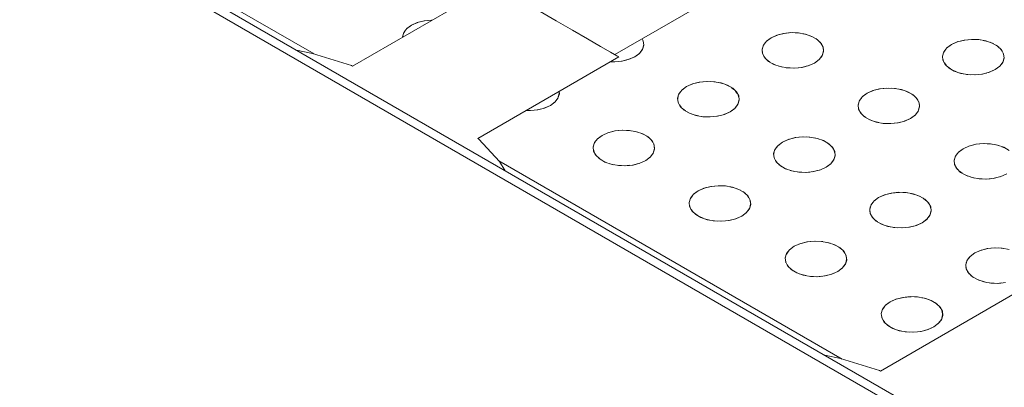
# Model space of a CAD drawing. Header units: millimetres. Extents: x 2 to 902, y -447 to 199.
# Tile 23 of 255: x 26.949 to 28.201, y 45.676 to 46.143. Entities that reach past the tile are written whole.
import ezdxf

# ---------------------------------------------------------------- set-up
doc = ezdxf.new("R2010")
doc.units = ezdxf.units.MM
doc.header["$MEASUREMENT"] = 0
doc.layers.add('IFC-Elemento construtivo genérico-Contorno', color=253, linetype='Continuous', lineweight=5)

msp = doc.modelspace()

# ---------------------------------------------------------------- linework, layer by layer
at = {"layer": 'IFC-Elemento construtivo genérico-Contorno', "color": 7, "lineweight": 5}
for p, q in [((26.917, 46.3264), (29.2934, 44.9544)), ((26.9171, 46.3144), (29.2726, 44.9544)), ((26.9517, 46.3144), (27.3234, 46.0998)), ((27.7058, 46.099), (27.9483, 46.239)), ((27.3722, 46.0844), (27.5516, 46.188)), ((27.6107, 46.1539), (27.6313, 46.142)), ((27.4471, 46.1363), (27.4409, 46.1317)), ((27.4471, 46.1363), (27.4413, 46.1321)), ((27.4471, 46.1363), (27.4552, 46.1399)), ((27.4471, 46.1363), (27.4545, 46.1397)), ((27.4545, 46.1397), (27.4632, 46.142)), ((27.4545, 46.1397), (27.4639, 46.142)), ((27.4632, 46.142), (27.4725, 46.1429)), ((27.4632, 46.142), (27.4734, 46.1429)), ((27.4725, 46.1429), (27.4735, 46.1429)), ((27.4725, 46.1429), (27.4735, 46.1429)), ((27.6313, 46.142), (27.6519, 46.1301)), ((27.4374, 46.1271), (27.4357, 46.1217)), ((27.4365, 46.1243), (27.4358, 46.1211)), ((27.4397, 46.1301), (27.4373, 46.1266)), ((27.4413, 46.1321), (27.4374, 46.1271)), ((27.6519, 46.1301), (27.6712, 46.119)), ((27.9044, 46.1204), (27.9125, 46.1239)), ((27.9044, 46.1204), (27.9118, 46.1237)), ((27.9118, 46.1237), (27.9212, 46.126)), ((27.9118, 46.1237), (27.9204, 46.1259)), ((27.9204, 46.1259), (27.9297, 46.1269)), ((27.9204, 46.1259), (27.9311, 46.1269)), ((27.9297, 46.1269), (27.9392, 46.1266)), ((27.9352, 46.1267), (27.9407, 46.1263)), ((27.9392, 46.1266), (27.9482, 46.125)), ((27.9449, 46.1256), (27.9499, 46.1244)), ((27.9482, 46.125), (27.9563, 46.1222)), ((27.9538, 46.123), (27.958, 46.1211)), ((27.9563, 46.1222), (27.9629, 46.1183)), ((27.4357, 46.1217), (27.4358, 46.1211)), ((27.6712, 46.119), (27.6877, 46.1095)), ((27.6877, 46.1095), (27.7003, 46.1022)), ((27.7406, 46.1191), (27.742, 46.1164)), ((27.7425, 46.1118), (27.7409, 46.1056)), ((27.7426, 46.111), (27.7409, 46.1056)), ((27.7415, 46.1174), (27.7423, 46.114)), ((27.742, 46.1164), (27.7426, 46.111)), ((27.8947, 46.1111), (27.893, 46.1057)), ((27.897, 46.1141), (27.8945, 46.1106)), ((27.8986, 46.1161), (27.8947, 46.1111)), ((27.9044, 46.1204), (27.8982, 46.1157)), ((27.9044, 46.1204), (27.8986, 46.1161)), ((27.9612, 46.1193), (27.9644, 46.1169)), ((27.9629, 46.1183), (27.9678, 46.1136)), ((27.9668, 46.1146), (27.9689, 46.1117)), ((27.9678, 46.1136), (27.9706, 46.1084)), ((27.9702, 46.1093), (27.9709, 46.1061)), ((28.1339, 46.1119), (28.1276, 46.1072)), ((28.1339, 46.1119), (28.128, 46.1076)), ((28.1339, 46.1119), (28.142, 46.1155)), ((28.1339, 46.1119), (28.1413, 46.1152)), ((28.1413, 46.1152), (28.1499, 46.1175)), ((28.1413, 46.1152), (28.1506, 46.1175)), ((28.1499, 46.1175), (28.1592, 46.1184)), ((28.1499, 46.1175), (28.1606, 46.1184)), ((28.1592, 46.1184), (28.1686, 46.1181)), ((28.1646, 46.1183), (28.1702, 46.1178)), ((28.1686, 46.1181), (28.1777, 46.1165)), ((28.1743, 46.1171), (28.1795, 46.1158)), ((28.1777, 46.1165), (28.1857, 46.1137)), ((28.1831, 46.1146), (28.1875, 46.1126)), ((28.1857, 46.1137), (28.1924, 46.1098)), ((28.1906, 46.1108), (28.194, 46.1083)), ((28.1924, 46.1098), (28.1973, 46.1051)), ((27.3012, 46.1046), (27.3215, 46.1004)), ((27.3215, 46.1004), (27.3709, 46.0851)), ((27.7003, 46.1022), (27.7083, 46.0976)), ((27.7083, 46.0976), (27.711, 46.096)), ((27.7374, 46.101), (27.7312, 46.0963)), ((27.737, 46.1006), (27.7312, 46.0963)), ((27.741, 46.1061), (27.737, 46.1006)), ((27.7409, 46.1056), (27.737, 46.1006)), ((27.8938, 46.1083), (27.893, 46.105)), ((27.893, 46.1057), (27.8936, 46.1003)), ((27.8933, 46.1025), (27.894, 46.0994)), ((27.8936, 46.1003), (27.8964, 46.0951)), ((27.8953, 46.097), (27.8974, 46.0941)), ((27.9696, 46.098), (27.9656, 46.0926)), ((27.9695, 46.0976), (27.9656, 46.0926)), ((27.9711, 46.1038), (27.9695, 46.0976)), ((27.9712, 46.103), (27.9695, 46.0976)), ((27.9706, 46.1084), (27.9712, 46.103)), ((28.1242, 46.1026), (28.1224, 46.0972)), ((28.1224, 46.0972), (28.123, 46.0918)), ((28.1233, 46.1), (28.1225, 46.0965)), ((28.1266, 46.1057), (28.124, 46.1021)), ((28.128, 46.1076), (28.1242, 46.1026)), ((28.1962, 46.1062), (28.1984, 46.1032)), ((28.1973, 46.1051), (28.2001, 46.0999)), ((28.1996, 46.1008), (28.2004, 46.0976)), ((28.2001, 46.0999), (28.2007, 46.0945)), ((27.3709, 46.0851), (27.3722, 46.0844)), ((27.5315, 45.9924), (27.711, 46.096)), ((27.7005, 46.09), (27.7058, 46.0898)), ((27.7046, 46.0898), (27.7105, 46.0903)), ((27.7058, 46.0898), (27.7151, 46.0907)), ((27.7143, 46.0907), (27.7205, 46.0921)), ((27.7151, 46.0907), (27.7237, 46.093)), ((27.7231, 46.0928), (27.7312, 46.0963)), ((27.7237, 46.093), (27.7312, 46.0963)), ((27.8964, 46.0951), (27.9012, 46.0904)), ((27.8997, 46.0918), (27.903, 46.0894)), ((27.9012, 46.0904), (27.9079, 46.0865)), ((27.9062, 46.0876), (27.9104, 46.0857)), ((27.9079, 46.0865), (27.916, 46.0837)), ((27.9143, 46.0843), (27.9193, 46.0831)), ((27.9438, 46.0827), (27.9524, 46.085)), ((27.9517, 46.0848), (27.9598, 46.0883)), ((27.9524, 46.085), (27.9598, 46.0883)), ((27.966, 46.093), (27.9598, 46.0883)), ((27.9656, 46.0926), (27.9598, 46.0883)), ((28.1228, 46.0942), (28.1235, 46.0908)), ((28.123, 46.0918), (28.1258, 46.0866)), ((28.1248, 46.0885), (28.1269, 46.0855)), ((28.1258, 46.0866), (28.1307, 46.0819)), ((28.1955, 46.0845), (28.1893, 46.0799)), ((28.1991, 46.0895), (28.1951, 46.0842)), ((28.199, 46.0891), (28.1951, 46.0842)), ((28.2006, 46.0953), (28.199, 46.0891)), ((28.2007, 46.0945), (28.199, 46.0891)), ((27.916, 46.0837), (27.925, 46.0821)), ((27.9235, 46.0824), (27.9289, 46.082)), ((27.925, 46.0821), (27.9345, 46.0818)), ((27.9333, 46.0818), (27.939, 46.0822)), ((27.9345, 46.0818), (27.9438, 46.0827)), ((27.943, 46.0827), (27.9491, 46.0841)), ((28.1292, 46.0834), (28.1325, 46.0809)), ((28.1307, 46.0819), (28.1374, 46.078)), ((28.1356, 46.0791), (28.14, 46.0771)), ((28.1374, 46.078), (28.1455, 46.0752)), ((28.1437, 46.0758), (28.1489, 46.0746)), ((28.1455, 46.0752), (28.1545, 46.0736)), ((28.1529, 46.0739), (28.1586, 46.0735)), ((28.1545, 46.0736), (28.1639, 46.0733)), ((28.1627, 46.0733), (28.1687, 46.0738)), ((28.1639, 46.0733), (28.1732, 46.0743)), ((28.1724, 46.0742), (28.1785, 46.0756)), ((28.1732, 46.0743), (28.1819, 46.0765)), ((28.1812, 46.0763), (28.1893, 46.0799)), ((28.1819, 46.0765), (28.1893, 46.0799)), ((28.1951, 46.0842), (28.1893, 46.0799)), ((27.797, 46.0583), (27.8051, 46.0619)), ((27.797, 46.0583), (27.8044, 46.0617)), ((27.8044, 46.0617), (27.8131, 46.064)), ((27.8044, 46.0617), (27.8138, 46.064)), ((27.8131, 46.064), (27.8223, 46.0649)), ((27.8131, 46.064), (27.8237, 46.0649)), ((27.8223, 46.0649), (27.8318, 46.0646)), ((27.8277, 46.0647), (27.8334, 46.0643)), ((27.8318, 46.0646), (27.8408, 46.063)), ((27.8374, 46.0636), (27.8426, 46.0624)), ((27.8408, 46.063), (27.8489, 46.0602)), ((27.8463, 46.0611), (27.8507, 46.0591)), ((27.8489, 46.0602), (27.8556, 46.0563)), ((27.6351, 46.0497), (27.6335, 46.0436)), ((27.6352, 46.049), (27.6335, 46.0436)), ((27.6347, 46.052), (27.6352, 46.049)), ((27.6349, 46.0521), (27.6352, 46.049)), ((27.7873, 46.0491), (27.7856, 46.0437)), ((27.7896, 46.0521), (27.7872, 46.0486)), ((27.7912, 46.0541), (27.7873, 46.0491)), ((27.797, 46.0583), (27.7908, 46.0537)), ((27.797, 46.0583), (27.7912, 46.0541)), ((27.8538, 46.0573), (27.8571, 46.0548)), ((27.8556, 46.0563), (27.8604, 46.0516)), ((27.8594, 46.0527), (27.8615, 46.0497)), ((27.8604, 46.0516), (27.8633, 46.0464)), ((27.8627, 46.0474), (27.8635, 46.044)), ((28.0265, 46.0499), (28.0203, 46.0452)), ((28.0265, 46.0499), (28.0206, 46.0456)), ((28.0265, 46.0499), (28.0346, 46.0535)), ((28.0265, 46.0499), (28.0339, 46.0532)), ((28.0339, 46.0532), (28.0425, 46.0555)), ((28.0339, 46.0532), (28.0433, 46.0555)), ((28.0425, 46.0555), (28.0518, 46.0564)), ((28.0425, 46.0555), (28.0532, 46.0564)), ((28.0518, 46.0564), (28.0612, 46.0561)), ((28.0572, 46.0563), (28.0628, 46.0558)), ((28.0612, 46.0561), (28.0703, 46.0545)), ((28.067, 46.0551), (28.072, 46.0539)), ((28.0703, 46.0545), (28.0784, 46.0517)), ((28.0759, 46.0525), (28.0801, 46.0506)), ((28.0784, 46.0517), (28.085, 46.0478)), ((28.0833, 46.0488), (28.0865, 46.0464)), ((28.085, 46.0478), (28.0899, 46.0431)), ((27.6157, 46.0308), (27.6238, 46.0343)), ((27.6163, 46.031), (27.6238, 46.0343)), ((27.63, 46.039), (27.6238, 46.0343)), ((27.6296, 46.0386), (27.6238, 46.0343)), ((27.6336, 46.044), (27.6296, 46.0386)), ((27.6335, 46.0436), (27.6296, 46.0386)), ((27.7856, 46.0437), (27.7862, 46.0383)), ((27.7864, 46.0463), (27.7857, 46.043)), ((27.7859, 46.0406), (27.7866, 46.0374)), ((27.7862, 46.0383), (27.789, 46.0331)), ((27.7879, 46.035), (27.7901, 46.032)), ((27.8622, 46.0361), (27.8582, 46.0306)), ((27.8621, 46.0356), (27.8582, 46.0306)), ((27.8637, 46.0418), (27.8621, 46.0356)), ((27.8638, 46.041), (27.8621, 46.0356)), ((27.8633, 46.0464), (27.8638, 46.041)), ((28.0168, 46.0406), (28.0151, 46.0352)), ((28.0151, 46.0352), (28.0156, 46.0298)), ((28.0159, 46.0378), (28.0152, 46.0345)), ((28.0192, 46.0437), (28.0166, 46.0401)), ((28.0206, 46.0456), (28.0168, 46.0406)), ((28.0889, 46.0442), (28.091, 46.0412)), ((28.0899, 46.0431), (28.0927, 46.0379)), ((28.0922, 46.0388), (28.093, 46.0356)), ((28.0927, 46.0379), (28.0933, 46.0325)), ((27.5931, 46.028), (27.5984, 46.0278)), ((27.5972, 46.0278), (27.6031, 46.0283)), ((27.5984, 46.0278), (27.6077, 46.0287)), ((27.6069, 46.0287), (27.6131, 46.0301)), ((27.6077, 46.0287), (27.6163, 46.031)), ((27.789, 46.0331), (27.7939, 46.0284)), ((27.7923, 46.0299), (27.7957, 46.0274)), ((27.7939, 46.0284), (27.8005, 46.0245)), ((27.7987, 46.0256), (27.8032, 46.0236)), ((27.8005, 46.0245), (27.8086, 46.0217)), ((27.8068, 46.0224), (27.812, 46.0211)), ((27.8086, 46.0217), (27.8176, 46.0201)), ((27.8356, 46.0207), (27.8417, 46.0221)), ((27.8364, 46.0207), (27.845, 46.023)), ((27.8443, 46.0228), (27.8524, 46.0263)), ((27.845, 46.023), (27.8524, 46.0263)), ((27.8586, 46.031), (27.8524, 46.0263)), ((27.8582, 46.0306), (27.8524, 46.0263)), ((28.0154, 46.032), (28.0161, 46.0289)), ((28.0156, 46.0298), (28.0184, 46.0246)), ((28.0174, 46.0265), (28.0195, 46.0236)), ((28.0184, 46.0246), (28.0233, 46.0199)), ((28.0881, 46.0225), (28.0819, 46.0179)), ((28.0877, 46.0221), (28.0819, 46.0179)), ((28.0917, 46.0275), (28.0877, 46.0221)), ((28.0916, 46.0271), (28.0877, 46.0221)), ((28.0932, 46.0333), (28.0916, 46.0271)), ((28.0933, 46.0325), (28.0916, 46.0271)), ((27.8161, 46.0204), (27.8217, 46.0199)), ((27.8176, 46.0201), (27.8271, 46.0198)), ((27.8258, 46.0198), (27.8317, 46.0203)), ((27.8271, 46.0198), (27.8364, 46.0207)), ((28.0218, 46.0213), (28.0251, 46.0189)), ((28.0233, 46.0199), (28.03, 46.016)), ((28.0283, 46.0171), (28.0325, 46.0152)), ((28.03, 46.016), (28.0381, 46.0132)), ((28.0364, 46.0138), (28.0414, 46.0126)), ((28.0381, 46.0132), (28.0471, 46.0116)), ((28.0456, 46.0119), (28.0509, 46.0115)), ((28.0471, 46.0116), (28.0566, 46.0113)), ((28.0554, 46.0113), (28.061, 46.0117)), ((28.0566, 46.0113), (28.0659, 46.0123)), ((28.0651, 46.0122), (28.071, 46.0136)), ((28.0659, 46.0123), (28.0745, 46.0145)), ((28.0738, 46.0143), (28.0819, 46.0179)), ((28.0745, 46.0145), (28.0819, 46.0179)), ((27.6896, 45.9963), (27.6977, 45.9999)), ((27.6896, 45.9963), (27.697, 45.9997)), ((27.697, 45.9997), (27.7057, 46.002)), ((27.697, 45.9997), (27.7064, 46.002)), ((27.7057, 46.002), (27.715, 46.0029)), ((27.7057, 46.002), (27.7161, 46.0029)), ((27.715, 46.0029), (27.7244, 46.0026)), ((27.715, 46.0029), (27.7262, 46.0023)), ((27.7244, 46.0026), (27.7334, 46.001)), ((27.73, 46.0016), (27.7352, 46.0004)), ((27.7334, 46.001), (27.7415, 45.9982)), ((27.7389, 45.9991), (27.7433, 45.9971)), ((27.7415, 45.9982), (27.7482, 45.9943)), ((27.5315, 45.9924), (27.5328, 45.9916)), ((27.5328, 45.9916), (27.5592, 45.9632)), ((27.6799, 45.9871), (27.6782, 45.9817)), ((27.679, 45.9843), (27.6783, 45.981)), ((27.6822, 45.9901), (27.6798, 45.9866)), ((27.6838, 45.9921), (27.6799, 45.9871)), ((27.6896, 45.9963), (27.6834, 45.9917)), ((27.6896, 45.9963), (27.6838, 45.9921)), ((27.7464, 45.9953), (27.7497, 45.9928)), ((27.7482, 45.9943), (27.7531, 45.9896)), ((27.752, 45.9907), (27.7541, 45.9877)), ((27.7531, 45.9896), (27.7559, 45.9844)), ((27.7553, 45.9855), (27.7564, 45.979)), ((27.7559, 45.9844), (27.7564, 45.979)), ((27.9191, 45.9879), (27.9129, 45.9832)), ((27.9191, 45.9879), (27.9133, 45.9836)), ((27.9191, 45.9879), (27.9272, 45.9914)), ((27.9191, 45.9879), (27.9265, 45.9912)), ((27.9265, 45.9912), (27.9351, 45.9935)), ((27.9265, 45.9912), (27.9359, 45.9935)), ((27.9351, 45.9935), (27.9444, 45.9944)), ((27.9351, 45.9935), (27.9458, 45.9944)), ((27.9444, 45.9944), (27.9539, 45.9941)), ((27.9497, 45.9943), (27.9555, 45.9938)), ((27.9539, 45.9941), (27.9629, 45.9925)), ((27.9595, 45.9931), (27.9647, 45.9919)), ((27.9629, 45.9925), (27.971, 45.9897)), ((27.9684, 45.9906), (27.9728, 45.9886)), ((27.971, 45.9897), (27.9777, 45.9858)), ((27.9759, 45.9869), (27.9792, 45.9843)), ((27.9777, 45.9858), (27.9825, 45.9811)), ((28.156, 45.9827), (28.1646, 45.985)), ((28.156, 45.9827), (28.1654, 45.985)), ((28.1646, 45.985), (28.1739, 45.9859)), ((28.1646, 45.985), (28.1753, 45.9859)), ((28.1739, 45.9859), (28.1833, 45.9856)), ((28.1793, 45.9858), (28.1849, 45.9853)), ((28.1833, 45.9856), (28.1924, 45.984)), ((28.1891, 45.9846), (28.1941, 45.9834)), ((27.6782, 45.9817), (27.6788, 45.9763)), ((27.6785, 45.9786), (27.6793, 45.9754)), ((27.6788, 45.9763), (27.6816, 45.9711)), ((27.6805, 45.973), (27.6827, 45.97)), ((27.7548, 45.974), (27.7509, 45.9686)), ((27.7547, 45.9736), (27.7509, 45.9686)), ((27.7563, 45.9797), (27.7547, 45.9736)), ((27.7564, 45.979), (27.7547, 45.9736)), ((27.9094, 45.9786), (27.9077, 45.9732)), ((27.9077, 45.9732), (27.9083, 45.9678)), ((27.9085, 45.9759), (27.9078, 45.9725)), ((27.9118, 45.9817), (27.9092, 45.9781)), ((27.9133, 45.9836), (27.9094, 45.9786)), ((27.9815, 45.9822), (27.9836, 45.9792)), ((27.9825, 45.9811), (27.9854, 45.9759)), ((27.9848, 45.9769), (27.9856, 45.9736)), ((27.9854, 45.9759), (27.9859, 45.9705)), ((28.1412, 45.9731), (28.1387, 45.9696)), ((28.1427, 45.9751), (28.1389, 45.9701)), ((28.1486, 45.9794), (28.1423, 45.9747)), ((28.1486, 45.9794), (28.1427, 45.9751)), ((28.1486, 45.9794), (28.1567, 45.983)), ((28.1486, 45.9794), (28.156, 45.9827)), ((28.1924, 45.984), (28.2005, 45.9812)), ((28.198, 45.982), (28.2022, 45.9801)), ((28.2005, 45.9812), (28.2071, 45.9773)), ((27.5582, 45.9642), (27.9947, 45.7122)), ((27.5592, 45.9632), (27.5665, 45.9514)), ((27.6816, 45.9711), (27.6865, 45.9664)), ((27.6849, 45.9679), (27.6883, 45.9654)), ((27.6865, 45.9664), (27.6931, 45.9625)), ((27.6913, 45.9636), (27.6958, 45.9616)), ((27.6931, 45.9625), (27.7012, 45.9597)), ((27.6994, 45.9604), (27.7046, 45.9591)), ((27.7012, 45.9597), (27.7103, 45.9581)), ((27.7282, 45.9587), (27.7343, 45.9601)), ((27.729, 45.9587), (27.7376, 45.961)), ((27.7369, 45.9608), (27.745, 45.9643)), ((27.7376, 45.961), (27.745, 45.9643)), ((27.7513, 45.969), (27.745, 45.9643)), ((27.7509, 45.9686), (27.745, 45.9643)), ((27.908, 45.9701), (27.9087, 45.9669)), ((27.9083, 45.9678), (27.9111, 45.9626)), ((27.91, 45.9645), (27.9122, 45.9615)), ((27.9111, 45.9626), (27.916, 45.9579)), ((27.9144, 45.9594), (27.9178, 45.9569)), ((27.9807, 45.9605), (27.9745, 45.9559)), ((27.9803, 45.9601), (27.9745, 45.9559)), ((27.9843, 45.9656), (27.9803, 45.9601)), ((27.9842, 45.9651), (27.9803, 45.9601)), ((27.9859, 45.9713), (27.9842, 45.9651)), ((27.9859, 45.9705), (27.9842, 45.9651)), ((28.1389, 45.9701), (28.1372, 45.9647)), ((28.138, 45.9674), (28.1372, 45.9641)), ((28.1372, 45.9647), (28.1377, 45.9593)), ((28.1375, 45.9615), (28.1382, 45.9584)), ((28.1377, 45.9593), (28.1405, 45.9541)), ((27.7087, 45.9584), (27.7143, 45.9579)), ((27.7103, 45.9581), (27.7197, 45.9578)), ((27.7184, 45.9578), (27.7243, 45.9583)), ((27.7197, 45.9578), (27.729, 45.9587)), ((27.916, 45.9579), (27.9226, 45.954)), ((27.9208, 45.9551), (27.9253, 45.9531)), ((27.9226, 45.954), (27.9307, 45.9512)), ((27.9288, 45.9519), (27.9341, 45.9506)), ((27.9307, 45.9512), (27.9397, 45.9496)), ((27.9382, 45.9499), (27.9437, 45.9495)), ((27.9397, 45.9496), (27.9492, 45.9493)), ((27.9479, 45.9493), (27.9537, 45.9497)), ((27.9492, 45.9493), (27.9585, 45.9503)), ((27.9577, 45.9502), (27.9636, 45.9516)), ((27.9585, 45.9503), (27.9671, 45.9525)), ((27.9664, 45.9523), (27.9745, 45.9559)), ((27.9671, 45.9525), (27.9745, 45.9559)), ((28.1395, 45.956), (28.1416, 45.9531)), ((28.1405, 45.9541), (28.1454, 45.9494)), ((28.1439, 45.9508), (28.1472, 45.9484)), ((28.1454, 45.9494), (28.1521, 45.9456)), ((28.1503, 45.9466), (28.1546, 45.9447)), ((28.1959, 45.9438), (28.204, 45.9474)), ((28.1966, 45.944), (28.204, 45.9474)), ((28.1521, 45.9456), (28.1602, 45.9427)), ((28.1585, 45.9433), (28.1635, 45.9421)), ((28.1602, 45.9427), (28.1692, 45.9411)), ((28.1677, 45.9414), (28.173, 45.941)), ((28.1692, 45.9411), (28.1787, 45.9408)), ((28.1775, 45.9408), (28.1831, 45.9413)), ((28.1787, 45.9408), (28.188, 45.9418)), ((28.1872, 45.9417), (28.1931, 45.9431)), ((28.188, 45.9418), (28.1966, 45.944)), ((27.8059, 45.9216), (27.802, 45.9166)), ((27.8117, 45.9259), (27.8055, 45.9212)), ((27.8117, 45.9259), (27.8059, 45.9216)), ((27.8117, 45.9259), (27.8198, 45.9294)), ((27.8117, 45.9259), (27.8191, 45.9292)), ((27.8191, 45.9292), (27.8278, 45.9315)), ((27.8191, 45.9292), (27.8285, 45.9315)), ((27.8278, 45.9315), (27.837, 45.9324)), ((27.8278, 45.9315), (27.8382, 45.9324)), ((27.837, 45.9324), (27.8465, 45.9321)), ((27.837, 45.9324), (27.8483, 45.9318)), ((27.8465, 45.9321), (27.8555, 45.9305)), ((27.8521, 45.9311), (27.8573, 45.9299)), ((27.8555, 45.9305), (27.8636, 45.9277)), ((27.861, 45.9286), (27.8654, 45.9266)), ((27.8636, 45.9277), (27.8703, 45.9238)), ((27.8685, 45.9249), (27.8718, 45.9223)), ((27.8703, 45.9238), (27.8751, 45.9191)), ((28.0486, 45.9207), (28.0572, 45.923)), ((28.0486, 45.9207), (28.058, 45.923)), ((28.0572, 45.923), (28.0665, 45.924)), ((28.0572, 45.923), (28.0679, 45.9239)), ((28.0665, 45.924), (28.076, 45.9236)), ((28.0719, 45.9238), (28.0776, 45.9233)), ((28.076, 45.9236), (28.085, 45.922)), ((28.0816, 45.9226), (28.0868, 45.9214)), ((28.085, 45.922), (28.0931, 45.9192)), ((27.802, 45.9166), (27.8003, 45.9112)), ((27.8003, 45.9112), (27.8009, 45.9058)), ((27.8011, 45.9139), (27.8004, 45.9105)), ((27.8044, 45.9197), (27.8019, 45.9161)), ((27.8741, 45.9202), (27.8762, 45.9172)), ((27.8751, 45.9191), (27.878, 45.9139)), ((27.8784, 45.9091), (27.8768, 45.9031)), ((27.8774, 45.915), (27.8785, 45.9085)), ((27.878, 45.9139), (27.8785, 45.9085)), ((28.0339, 45.9111), (28.0313, 45.9076)), ((28.0354, 45.9131), (28.0315, 45.9081)), ((28.0412, 45.9174), (28.035, 45.9127)), ((28.0412, 45.9174), (28.0354, 45.9131)), ((28.0412, 45.9174), (28.0493, 45.921)), ((28.0412, 45.9174), (28.0486, 45.9207)), ((28.0905, 45.9201), (28.0949, 45.9181)), ((28.0931, 45.9192), (28.0998, 45.9153)), ((28.098, 45.9164), (28.1013, 45.9138)), ((28.0998, 45.9153), (28.1046, 45.9107)), ((28.1036, 45.9117), (28.1057, 45.9087)), ((28.1046, 45.9107), (28.1075, 45.9054)), ((27.8006, 45.9081), (27.8014, 45.9049)), ((27.8009, 45.9058), (27.8037, 45.9006)), ((27.8026, 45.9025), (27.8048, 45.8995)), ((27.8037, 45.9006), (27.8086, 45.8959)), ((27.807, 45.8974), (27.8104, 45.8949)), ((27.8733, 45.8985), (27.8671, 45.8939)), ((27.8729, 45.8981), (27.8671, 45.8939)), ((27.8769, 45.9035), (27.8729, 45.8981)), ((27.8768, 45.9031), (27.8729, 45.8981)), ((27.8785, 45.9085), (27.8768, 45.9031)), ((28.0315, 45.9081), (28.0298, 45.9027)), ((28.0298, 45.9027), (28.0303, 45.8973)), ((28.0306, 45.9054), (28.0299, 45.902)), ((28.0301, 45.8996), (28.0308, 45.8964)), ((28.0303, 45.8973), (28.0332, 45.8921)), ((28.1079, 45.9008), (28.1063, 45.8946)), ((28.108, 45.9), (28.1063, 45.8946)), ((28.1069, 45.9064), (28.1077, 45.9031)), ((28.1075, 45.9054), (28.108, 45.9)), ((27.8086, 45.8959), (27.8152, 45.892)), ((27.8134, 45.8931), (27.8179, 45.8911)), ((27.8152, 45.892), (27.8233, 45.8892)), ((27.8215, 45.8899), (27.8267, 45.8886)), ((27.8233, 45.8892), (27.8323, 45.8876)), ((27.8308, 45.8879), (27.8363, 45.8875)), ((27.8323, 45.8876), (27.8418, 45.8873)), ((27.8405, 45.8873), (27.8463, 45.8877)), ((27.8418, 45.8873), (27.8511, 45.8883)), ((27.8503, 45.8882), (27.8562, 45.8896)), ((27.8511, 45.8883), (27.8597, 45.8905)), ((27.859, 45.8903), (27.8671, 45.8939)), ((27.8597, 45.8905), (27.8671, 45.8939)), ((28.0321, 45.894), (28.0343, 45.891)), ((28.0332, 45.8921), (28.0381, 45.8874)), ((28.0365, 45.8889), (28.0399, 45.8864)), ((28.0381, 45.8874), (28.0447, 45.8836)), ((28.0429, 45.8846), (28.0473, 45.8826)), ((28.0885, 45.8818), (28.0966, 45.8854)), ((28.0892, 45.882), (28.0966, 45.8854)), ((28.1028, 45.89), (28.0966, 45.8854)), ((28.1024, 45.8897), (28.0966, 45.8854)), ((28.1064, 45.8951), (28.1024, 45.8897)), ((28.1063, 45.8946), (28.1024, 45.8897)), ((28.0447, 45.8836), (28.0528, 45.8807)), ((28.051, 45.8814), (28.0561, 45.8801)), ((28.0528, 45.8807), (28.0618, 45.8791)), ((28.0603, 45.8794), (28.0658, 45.879)), ((28.0618, 45.8791), (28.0713, 45.8788)), ((28.07, 45.8788), (28.0758, 45.8793)), ((28.0713, 45.8788), (28.0806, 45.8798)), ((28.0798, 45.8797), (28.0857, 45.8811)), ((28.0806, 45.8798), (28.0892, 45.882)), ((27.9338, 45.8554), (27.9419, 45.859)), ((27.9412, 45.8587), (27.9499, 45.861)), ((27.9412, 45.8587), (27.9506, 45.861)), ((27.9499, 45.861), (27.9591, 45.862)), ((27.9499, 45.861), (27.9603, 45.8619)), ((27.9591, 45.862), (27.9686, 45.8616)), ((27.9591, 45.862), (27.9704, 45.8613)), ((27.9686, 45.8616), (27.9776, 45.86)), ((27.9742, 45.8606), (27.9794, 45.8594)), ((27.9776, 45.86), (27.9857, 45.8572)), ((27.9265, 45.8491), (27.9239, 45.8456)), ((27.928, 45.8511), (27.9241, 45.8461)), ((27.9338, 45.8554), (27.9276, 45.8507)), ((27.9338, 45.8554), (27.928, 45.8511)), ((27.9338, 45.8554), (27.9412, 45.8587)), ((27.9831, 45.8581), (27.9875, 45.8561)), ((27.9857, 45.8572), (27.9924, 45.8533)), ((27.9906, 45.8544), (27.9939, 45.8518)), ((27.9924, 45.8533), (27.9972, 45.8486)), ((27.9962, 45.8497), (27.9983, 45.8467)), ((27.9972, 45.8486), (28.0001, 45.8434)), ((28.1633, 45.8469), (28.157, 45.8422)), ((28.1633, 45.8469), (28.1575, 45.8426)), ((28.1633, 45.8469), (28.1714, 45.8505)), ((28.1633, 45.8469), (28.1707, 45.8502)), ((28.1707, 45.8502), (28.1793, 45.8525)), ((28.1707, 45.8502), (28.1801, 45.8525)), ((28.1793, 45.8525), (28.1886, 45.8535)), ((28.1793, 45.8525), (28.19, 45.8534)), ((28.1886, 45.8535), (28.1981, 45.8531)), ((28.194, 45.8533), (28.1997, 45.8528)), ((28.1981, 45.8531), (28.2071, 45.8515)), ((27.9241, 45.8461), (27.9224, 45.8407)), ((27.9224, 45.8407), (27.923, 45.8353)), ((27.9232, 45.8434), (27.9225, 45.84)), ((27.9227, 45.8376), (27.9234, 45.8344)), ((27.923, 45.8353), (27.9258, 45.8301)), ((28.0005, 45.8386), (27.9989, 45.8326)), ((28.0006, 45.838), (27.9989, 45.8326)), ((27.9995, 45.8445), (28.0006, 45.838)), ((28.0001, 45.8434), (28.0006, 45.838)), ((28.1536, 45.8376), (28.1519, 45.8322)), ((28.1527, 45.8349), (28.152, 45.8315)), ((28.1559, 45.8406), (28.1534, 45.8371)), ((28.1575, 45.8426), (28.1536, 45.8376)), ((27.9247, 45.832), (27.9269, 45.829)), ((27.9258, 45.8301), (27.9307, 45.8254)), ((27.9291, 45.8269), (27.9325, 45.8244)), ((27.9307, 45.8254), (27.9373, 45.8216)), ((27.9355, 45.8226), (27.94, 45.8206)), ((27.9373, 45.8216), (27.9454, 45.8187)), ((27.9811, 45.8198), (27.9892, 45.8234)), ((27.9818, 45.82), (27.9892, 45.8234)), ((27.9954, 45.828), (27.9892, 45.8234)), ((27.995, 45.8277), (27.9892, 45.8234)), ((27.999, 45.8331), (27.995, 45.8277)), ((27.9989, 45.8326), (27.995, 45.8277)), ((28.1519, 45.8322), (28.1524, 45.8268)), ((28.1522, 45.8291), (28.1529, 45.8259)), ((28.1524, 45.8268), (28.1553, 45.8216)), ((28.1542, 45.8235), (28.1564, 45.8205)), ((28.1553, 45.8216), (28.1601, 45.8169)), ((27.9436, 45.8194), (27.9488, 45.8181)), ((27.9454, 45.8187), (27.9544, 45.8171)), ((27.9529, 45.8174), (27.9584, 45.817)), ((27.9544, 45.8171), (27.9639, 45.8168)), ((27.9627, 45.8168), (27.9684, 45.8173)), ((27.9639, 45.8168), (27.9732, 45.8178)), ((27.9724, 45.8177), (27.9783, 45.8191)), ((27.9732, 45.8178), (27.9818, 45.82)), ((28.1586, 45.8184), (28.162, 45.8159)), ((28.1601, 45.8169), (28.1668, 45.8131)), ((28.165, 45.8141), (28.1694, 45.8121)), ((28.1668, 45.8131), (28.1749, 45.8102)), ((28.1731, 45.8109), (28.1782, 45.8096)), ((28.1749, 45.8102), (28.1839, 45.8086)), ((28.1824, 45.8089), (28.188, 45.8085)), ((28.1934, 45.8083), (28.2027, 45.8093)), ((28.0435, 45.6968), (28.223, 45.8004)), ((28.1839, 45.8086), (28.1934, 45.8083)), ((28.1921, 45.8083), (28.198, 45.8088)), ((28.0559, 45.7849), (28.0497, 45.7802)), ((28.0559, 45.7849), (28.0501, 45.7806)), ((28.0559, 45.7849), (28.064, 45.7885)), ((28.0559, 45.7849), (28.0633, 45.7882)), ((28.0633, 45.7882), (28.072, 45.7905)), ((28.0633, 45.7882), (28.0727, 45.7905)), ((28.072, 45.7905), (28.0812, 45.7915)), ((28.072, 45.7905), (28.0824, 45.7914)), ((28.0812, 45.7915), (28.0907, 45.7911)), ((28.0812, 45.7915), (28.0925, 45.7908)), ((28.0907, 45.7911), (28.0997, 45.7895)), ((28.0963, 45.7901), (28.1015, 45.7889)), ((28.0997, 45.7895), (28.1078, 45.7867)), ((28.1052, 45.7876), (28.1096, 45.7856)), ((28.1078, 45.7867), (28.1145, 45.7828)), ((28.1127, 45.7839), (28.116, 45.7814)), ((28.0462, 45.7756), (28.0445, 45.7702)), ((28.0453, 45.7729), (28.0446, 45.7695)), ((28.0485, 45.7786), (28.046, 45.7751)), ((28.0501, 45.7806), (28.0462, 45.7756)), ((28.1145, 45.7828), (28.1193, 45.7782)), ((28.1183, 45.7792), (28.1204, 45.7762)), ((28.1193, 45.7782), (28.1222, 45.773)), ((28.1216, 45.774), (28.1227, 45.7675)), ((28.1222, 45.773), (28.1227, 45.7675)), ((28.0445, 45.7702), (28.0451, 45.7648)), ((28.0448, 45.7671), (28.0455, 45.7639)), ((28.0451, 45.7648), (28.0479, 45.7596)), ((28.0468, 45.7615), (28.049, 45.7585)), ((28.0479, 45.7596), (28.0528, 45.7549)), ((28.1211, 45.7626), (28.1171, 45.7572)), ((28.121, 45.7621), (28.1171, 45.7572)), ((28.1226, 45.7682), (28.121, 45.7621)), ((28.1227, 45.7675), (28.121, 45.7621)), ((28.0512, 45.7564), (28.0546, 45.7539)), ((28.0528, 45.7549), (28.0594, 45.7511)), ((28.0576, 45.7521), (28.062, 45.7501)), ((28.0594, 45.7511), (28.0675, 45.7482)), ((28.0657, 45.7489), (28.0708, 45.7476)), ((28.0675, 45.7482), (28.0765, 45.7466)), ((28.075, 45.7469), (28.0806, 45.7465)), ((28.0765, 45.7466), (28.086, 45.7463)), ((28.0847, 45.7463), (28.0906, 45.7468)), ((28.086, 45.7463), (28.0953, 45.7473)), ((28.0944, 45.7472), (28.1005, 45.7486)), ((28.0953, 45.7473), (28.1039, 45.7495)), ((28.1032, 45.7493), (28.1113, 45.7529)), ((28.1039, 45.7495), (28.1113, 45.7529)), ((28.1175, 45.7576), (28.1113, 45.7529)), ((28.1171, 45.7572), (28.1113, 45.7529)), ((27.9726, 45.7169), (27.9929, 45.7127)), ((27.9929, 45.7127), (28.0422, 45.6975)), ((28.0422, 45.6975), (28.0435, 45.6968))]:
    msp.add_line(p, q, dxfattribs=at)

doc.saveas('drawing.dxf')
